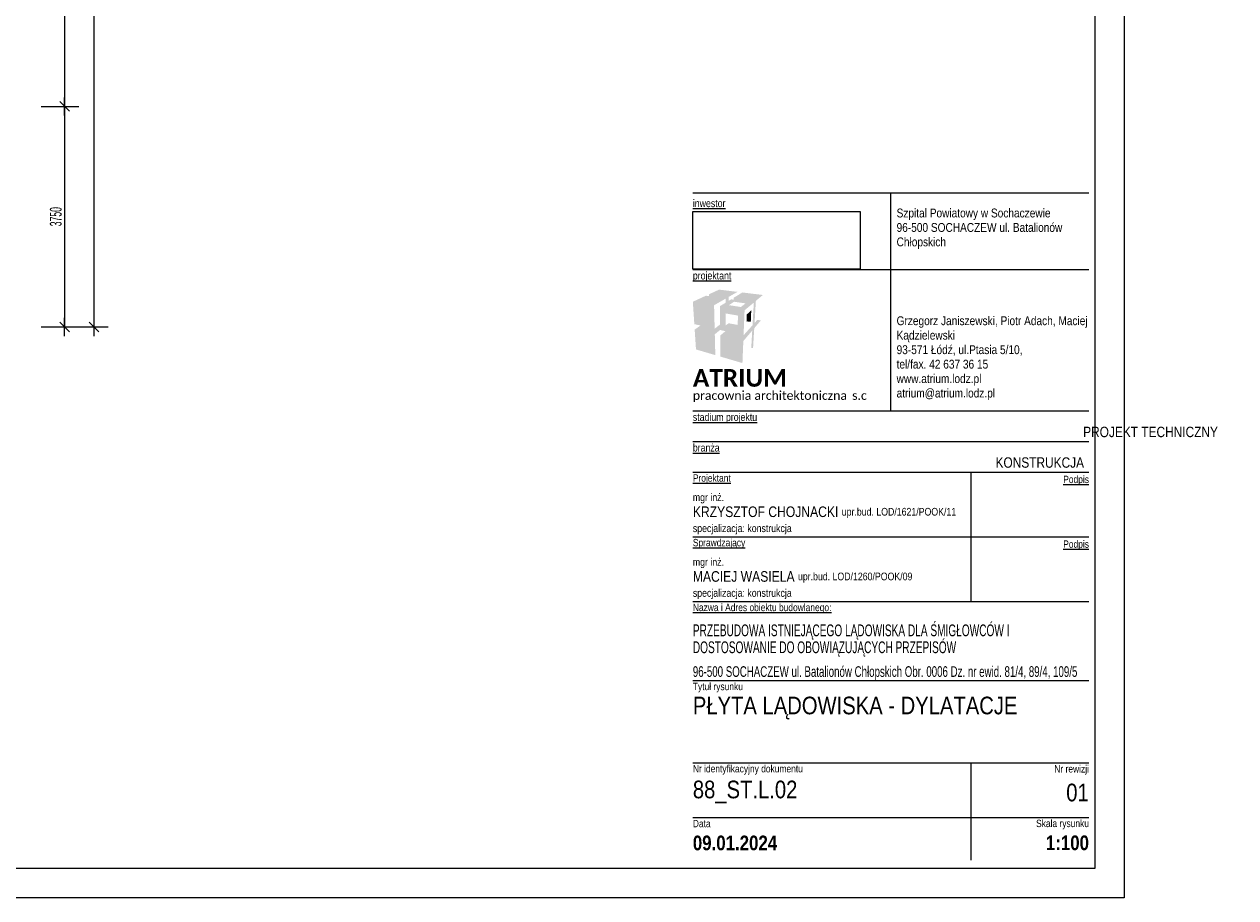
# Model space of a CAD drawing. Header units: millimetres. Extents: x 105590 to 149486, y 34013 to 66993.
# Tile 2 of 3: x 128889 to 149486, y 37293 to 52143. Entities that reach past the tile are written whole.
import ezdxf
from ezdxf.enums import TextEntityAlignment as Align

# ---------------------------------------------------------------- set-up
doc = ezdxf.new("R2010")
doc.units = ezdxf.units.MM
doc.header["$LTSCALE"] = 500
doc.header["$MEASUREMENT"] = 0
doc.layers.add('01', color=7, linetype='Continuous', lineweight=13)
doc.layers.add('0100', color=7, linetype='Continuous', lineweight=13)
doc.layers.add('BA_ram', color=2, linetype='Continuous')
doc.layers.add('BA_wym', color=1, linetype='Continuous')
doc.styles.add('BIKWYM', font='bikromsw.shx', dxfattribs={"width": 0.55})
doc.styles.add('STYL_AUTOMATYCZNY_1', font='ARIALN.TTF')
doc.styles.add('STYL_AUTOMATYCZNY_2', font='ARIALN.TTF')
doc.styles.add('STYL_AUTOMATYCZNY_3', font='calibri.ttf')
doc.styles.add('STYL_AUTOMATYCZNY_4', font='ARIALN.TTF', dxfattribs={"width": 0.8})
doc.styles.add('STYL_AUTOMATYCZNY_5', font='ARIALN.TTF', dxfattribs={"width": 0.75})
doc.dimstyles.new('BA_KR_100_mm', dxfattribs={"dimscale": 10, "dimtxt": 20, "dimasz": 1.333333, "dimexe": 24, "dimexo": 0, "dimgap": 5, "dimtad": 1, "dimdec": 1, "dimrnd": 0.5, "dimzin": 9, "dimdsep": 46, "dimtxsty": 'BIKWYM', "dimblk": 'WYM-KR', "dimcen": 0, "dimdle": 20, "dimclrd": 256, "dimclre": 256, "dimclrt": 7, "dimadec": 0, "dimazin": 0, "dimtfac": 0.033333, "dimtdec": 1, "dimtmove": 0, "dimatfit": 3, "dimldrblk": 'WYM-KR', "dimfxl": 1, "dimtvp": 0.8, "dimtolj": 1, "dimarcsym": 0})
picture_1 = doc.add_image_def('image1.png', size_in_pixel=(960, 331))

# ---------------------------------------------------------------- blocks, each defined once
blk = doc.blocks.new('*U6611')
at = {"layer": 'BA_ram', "color": 1}
blk.add_lwpolyline([(0, 0), (0, 297), (420, 297), (420, 0)], close=True, dxfattribs=at)
at = {"layer": 'BA_ram'}
blk.add_lwpolyline([(20, 5), (20, 292), (415, 292), (415, 5)], close=True, dxfattribs=at)
for tag, height, p in [('TYTUL', 10, (21.33, -10.84)), ('SKALA', 5, (47.88, -22.75)), ('JEDNOSTKA', 5, (56.5, -30.22))]:
    blk.add_attdef(tag, text='', height=height).set_placement(p, align=Align.MIDDLE_LEFT)
blk = doc.blocks.new('WYM-KR')
at = {"linetype": 'ByBlock'}
blk.add_line((11.52, 0), (-11.52, 0), dxfattribs=at)
at = {"color": 7, "linetype": 'ByBlock'}
blk.add_line((6.24, 6.24), (-6.24, -6.24), dxfattribs=at)
blk = doc.blocks.new('*D6626')
at = {"layer": 'BA_wym', "lineweight": -2}
for p, q in [((129176, 54497), (129816, 54497)), ((129576, 54484), (129576, 50760)), ((129176, 50747), (129816, 50747))]:
    blk.add_line(p, q, dxfattribs=at)
at = {"layer": 'Defpoints', "color": 0}
for p in [(129176, 54497), (129176, 50747), (129576, 50747)]:
    blk.add_point(p, dxfattribs=at)
at = {"layer": 'BA_wym', "linetype": 'ByBlock', "lineweight": -2, "xscale": 13.33333333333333, "yscale": 13.33333333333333, "zscale": 13.33333333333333}
for p, rotation in [((129576, 54497), 90), ((129576, 50747), 270)]:
    blk.add_blockref('WYM-KR', p, dxfattribs=dict(at, rotation=rotation))
at = {"layer": 'BA_wym', "color": 7, "insert": (129426, 52622), "char_height": 200, "attachment_point": 5, "rotation": 90, "style": 'BIKWYM'}
blk.add_mtext('\\A1;3750', dxfattribs=at)
blk = doc.blocks.new('*D6627')
at = {"layer": 'BA_wym', "lineweight": -2}
for p, q in [((129176, 50747), (129816, 50747)), ((129576, 50734), (129576, 47010)), ((129176, 46997), (129816, 46997))]:
    blk.add_line(p, q, dxfattribs=at)
at = {"layer": 'Defpoints', "color": 0}
for p in [(129176, 50747), (129176, 46997), (129576, 46997)]:
    blk.add_point(p, dxfattribs=at)
at = {"layer": 'BA_wym', "linetype": 'ByBlock', "lineweight": -2, "xscale": 13.33333333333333, "yscale": 13.33333333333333, "zscale": 13.33333333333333}
for p, rotation in [((129576, 50747), 90), ((129576, 46997), 270)]:
    blk.add_blockref('WYM-KR', p, dxfattribs=dict(at, rotation=rotation))
at = {"layer": 'BA_wym', "color": 7, "insert": (129426, 48872), "char_height": 200, "attachment_point": 5, "rotation": 90, "style": 'BIKWYM'}
blk.add_mtext('\\A1;3750', dxfattribs=at)
blk = doc.blocks.new('*D6628')
at = {"layer": 'BA_wym', "lineweight": -2}
for p, q in [((129676, 61997), (130316, 61997)), ((130076, 47010), (130076, 61984)), ((129676, 46997), (130316, 46997))]:
    blk.add_line(p, q, dxfattribs=at)
at = {"layer": 'Defpoints', "color": 0}
for p in [(129676, 61997), (130076, 61997), (129676, 46997)]:
    blk.add_point(p, dxfattribs=at)
at = {"layer": 'BA_wym', "linetype": 'ByBlock', "lineweight": -2, "xscale": 13.33333333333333, "yscale": 13.33333333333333, "zscale": 13.33333333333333}
for p, rotation in [((130076, 61997), 90), ((130076, 46997), 270)]:
    blk.add_blockref('WYM-KR', p, dxfattribs=dict(at, rotation=rotation))
at = {"layer": 'BA_wym', "color": 7, "insert": (129926, 54497), "char_height": 200, "attachment_point": 5, "rotation": 90, "style": 'BIKWYM'}
blk.add_mtext('\\A1;15000', dxfattribs=at)

msp = doc.modelspace()

# ---------------------------------------------------------------- hatches: boundary and pattern name
at = {"layer": '0100', "linetype": 'Continuous', "lineweight": 13}
for points in [[(140862.1, 47506.3), (141015, 47593.6), (140702, 47631.9), (140530.9, 47553)], [(141446.5, 47540.7), (141097.8, 47583.4), (140950.9, 47493.8), (140950.9, 47460.5), (141292.4, 47411.6), (141270.5, 47026.7), (141304.9, 47065.2), (141327.1, 47440.7)], [(140477.3, 47528.2), (140255.7, 47425.9), (140616.6, 47366.1), (140815.7, 47479.8)], [(140255.7, 47425.9), (140280.8, 47045.3), (140626.6, 46967.1), (140616.6, 47366.1)], [(140530.9, 47553), (140530.9, 47520.6), (140815.8, 47479.8), (140815.6, 47411.2), (140861.9, 47439.4), (140862, 47473.2), (140862.1, 47506.3)], [(141240.5, 47083.1), (141249.3, 47280), (141172.6, 47208.9), (141167.6, 47092.9)], [(140286.9, 46953.3), (140629, 46872.3), (140719.3, 46946.1), (140718.3, 47039.5), (140626.6, 46967.1), (140386.5, 47021.4)], [(140720.4, 46850.6), (140724.2, 46493.2), (141098.9, 46383.2), (141114.1, 46757.3), (141265.4, 46935.7), (141248.5, 46638.6), (141279.4, 46636.5), (141299.6, 46976), (141412.8, 47109.4), (141350.9, 47116.9), (141304.9, 47065.2), (141270.5, 47026.7), (141232.7, 46984.3), (141199.5, 46947.1), (141118.1, 46855.8), (140809.2, 46925.7)], [(140286.9, 46953.3), (140309.3, 46614.9), (140637.8, 46518.5), (140629, 46872.3)]]:
    msp.add_hatch(color=1, dxfattribs=at).paths.add_polyline_path(points)
h = msp.add_hatch(color=1, dxfattribs=at)
h.paths.add_polyline_path([(141135.3, 47280), (141292.4, 47411.6), (140906.7, 47466.8), (140715, 47349.8)])
h.paths.add_polyline_path([(140869.3, 47367.4), (140956.7, 47426), (141152.4, 47397.6), (141071.9, 47336.6)], flags=0)
h = msp.add_hatch(color=1, dxfattribs=at)
h.paths.add_polyline_path([(141118.1, 46855.8), (141135.3, 47280), (140715, 47349.8), (140719.3, 46946.1)])
h.paths.add_polyline_path([(140815.3, 47226.7), (141021.9, 47190.5), (141019.2, 47031.9), (140864.9, 47059.6), (140815.3, 47024.7)], flags=0)

# ---------------------------------------------------------------- linework, layer by layer
at = {"layer": '0100', "color": 1, "linetype": 'Continuous', "lineweight": 13, "flags": 128}
for points in [[(140255.7, 49275.7), (146990.1, 49275.7)], [(143622.9, 45570.5), (143622.9, 49275.7)], [(140255.7, 47975.7), (146990.1, 47975.7)], [(140255.7, 47975.7), (146990.1, 47975.7)], [(143622.9, 45570.5), (143622.9, 47975.7)], [(140255.7, 45570.5), (146990.1, 45570.5)], [(140255.7, 45570.5), (146990.1, 45570.5)], [(140255.7, 45570.5), (146990.1, 45570.5)], [(140255.7, 45050.5), (146990.1, 45050.5)], [(140255.7, 44530.5), (146990.1, 44530.5)], [(144990.1, 43430.5), (144990.1, 44530.5)], [(140255.7, 43430.5), (146990.1, 43430.5)], [(144990.1, 42330.5), (144990.1, 43430.5)], [(140255.7, 42330.5), (146990.1, 42330.5)], [(140255.7, 40987), (146990.1, 40987)], [(140255.7, 39587), (146990.1, 39587)], [(144990.1, 37934.3), (144990.1, 39587)], [(140255.7, 38656.9), (146990.1, 38656.9)]]:
    msp.add_lwpolyline(points, dxfattribs=at)

# ---------------------------------------------------------------- block references
at = {"layer": 'BA_ram', "xscale": 100, "yscale": 100, "zscale": 100}
msp.add_blockref('*U6611', (105590.1, 37293.5), dxfattribs=at)

# ---------------------------------------------------------------- texts
at = {"layer": '01', "color": 1, "linetype": 'Continuous', "lineweight": 0}
for s, insert, char_height, attachment_point, style in [('\\A1;{\\pql;\\fCalibri|b0|i0|c238|p0;\\W1.000000;pracownia architektoniczna\\fCalibri|b1|i0|c238|p0;\\H1.666667x;\\W1.000000; \\fCalibri|b0|i0|c238|p0;\\H0.600000x;\\W1.000000;s.c}', (140255.7, 45814.4), 150, 4, 'STYL_AUTOMATYCZNY_4'), ('\\A1;\\pxqr;{\\fArial Narrow|b0|i0|c238|p0;PROJEKT TECHNICZNY}', (146891.8, 45300.8), 176.456, 1, 'STYL_AUTOMATYCZNY_2'), ('\\A1;\\pxql;{\\fArial Narrow|b0|i0|c238|p0;KONSTRUKCJA}', (145401.6, 44780.8), 176.456, 1, 'STYL_AUTOMATYCZNY_2'), ('\\A1;{\\pqr;\\pt39.9934,55.1801;\\fArial Narrow|b0|i0|c238|p0;\\W1.000000;Nr \\fArial Narrow|b0|i0|c238|p0;\\W1.000000;rewizji}', (146990.1, 39547.9), 125, 3, 'STYL_AUTOMATYCZNY_2'), ('\\A1;{\\pql;\\fArial Narrow|b0|i0|c238|p0;\\W1.000000;01}', (146603.7, 39232.9), 300, 1, 'STYL_AUTOMATYCZNY_2')]:
    msp.add_mtext(s, dxfattribs=dict(at, insert=insert, char_height=char_height, attachment_point=attachment_point, style=style))
at = {"layer": '01', "color": 1, "linetype": 'Continuous', "lineweight": 0, "char_height": 125, "style": 'STYL_AUTOMATYCZNY_2'}
for s, insert, attachment_point, line_spacing_factor in [('\\A1;\\pxql;{\\fArial Narrow|b0|i0|c238|p0;Tytuł rysunku\\P\\pt0.319907,0.441388;\\H2.4x;PŁYTA LĄDOWISKA - DYLATACJE}', (140255.7, 40947.9), 1, 1.130338), ('\\A1;\\pxql,t0.319907,0.441388;{\\fArial Narrow|b0|i0|c238|p0;Nr identyfikacyjny dokumentu\\P\\H2.4x;88_ST.L.02}', (140255.7, 39550), 1, 1.274047), ('\\A1;\\pxql;{\\fArial Narrow|b0|i0|c238|p0;Data\\P\\fArial Narrow|b1|i0|c238|p0;\\H2x;09.01.2024}', (140255.7, 38617.7), 1, 1.282175), ('\\A1;\\pxqr;{\\fArial Narrow|b0|i0|c238|p0;Skala rysunku\\P\\fArial Narrow|b1|i0|c238|p0;\\H2x;1:100}', (146990.1, 38620), 3, 1.282611)]:
    msp.add_mtext(s, dxfattribs=dict(at, insert=insert, attachment_point=attachment_point, line_spacing_factor=line_spacing_factor))
at = {"layer": '0100', "color": 1, "linetype": 'Continuous', "lineweight": 13}
for s, insert, char_height, attachment_point, style in [('\\A1;{\\pql;\\fArial Narrow|b0|i0|c238|p0;\\L\\W1.000000;\\Linwestor}', (140255.7, 49164.3), 130, 1, 'STYL_AUTOMATYCZNY_2'), ('\\A1;{\\pql;\\fArial Narrow|b0|i0|c238|p0;\\L\\W1.000000;\\Lprojektant}', (140255.7, 47935), 130, 1, 'STYL_AUTOMATYCZNY_2'), ('\\A1;{\\pql;\\fCalibri|b1|i0|c238|p0;\\W1.000000;ATRIUM}', (140255.7, 46130.1), 300, 4, 'STYL_AUTOMATYCZNY_3'), ('\\A1;{\\pql;\\fArial Narrow|b0|i0|c238|p0;\\L\\W1.000000;\\Lstadium projektu}', (140255.7, 45529.9), 130, 1, 'STYL_AUTOMATYCZNY_2'), ('\\A1;{\\pql;\\fArial Narrow|b0|i0|c238|p0;\\L\\W1.000000;\\Lbranża}', (140255.7, 45009.9), 130, 1, 'STYL_AUTOMATYCZNY_2'), ('\\A1;{\\pql;\\fArial Narrow|b0|i0|c238|p0;\\L\\W1.000000;\\LProjektant}', (140255.7, 44491.4), 125, 1, 'STYL_AUTOMATYCZNY_2'), ('\\A1;{\\pqr;\\fArial Narrow|b0|i0|c238|p0;\\L\\W1.000000;\\LPodpis}', (146990.1, 44386.9), 125, 6, 'STYL_AUTOMATYCZNY_2'), ('\\A1;{\\pql;\\fArial Narrow|b0|i0|c238|p0;\\L\\W1.000000;\\LSprawdzający}', (140255.7, 43393.7), 125, 1, 'STYL_AUTOMATYCZNY_2'), ('\\A1;{\\pqr;\\fArial Narrow|b0|i0|c238|p0;\\L\\W1.000000;\\LPodpis}', (146990.1, 43286.9), 125, 6, 'STYL_AUTOMATYCZNY_2'), ('\\A1;{\\pql;\\fArial Narrow|b0|i0|c238|p0;\\L\\W1.000000;\\LNazwa i Adres obiektu budowlanego:}', (140255.7, 42291.4), 125, 1, 'STYL_AUTOMATYCZNY_2'), ('\\A1;{\\pql;\\fArial Narrow|b0|i0|c238|p0;\\W0.800000;96-500 SOCHACZEW ul. Batalionów Chłopskich\\fArial Narrow|b0|i0|c238|p0;\\W0.800000; \\fArial Narrow|b0|i0|c238|p0;\\W0.800000;Obr. 0006 Dz. nr ewid. 81/4, 89/4, 109/5}', (140255.7, 40994.7), 180, 7, 'STYL_AUTOMATYCZNY_4')]:
    msp.add_mtext(s, dxfattribs=dict(at, insert=insert, char_height=char_height, attachment_point=attachment_point, style=style))
for s, insert, char_height, width, attachment_point, line_spacing_factor, style in [('\\A1;{\\pql;\\fArial Narrow|b0|i0|c238|p0;\\W1.000000;Szpital Powiatowy w Sochaczewie\\P\\pql;\\fArial Narrow|b0|i0|c238|p0;\\W1.000000;96-500 SOCHACZEW ul. Batalionów Chłopskich}', (143719.8, 49009.5), 150, 3270.226, 1, 0.982554, 'STYL_AUTOMATYCZNY_1'), ('\\A1;{\\pql;\\fArial Narrow|b0|i0|c238|p0;\\W1.000000;Grzegorz Janiszewski, Piotr Adach, Maciej Kądzielewski\\P\\pql;\\fArial Narrow|b0|i0|c238|p0;\\W1.000000;93-571 Łódź, ul.Ptasia 5/10,\\P\\pql;\\fArial Narrow|b0|i0|c238|p0;\\W1.000000;tel/fax. 42 637 36 15\\P\\pql;\\fArial Narrow|b0|i0|c238|p0;\\W1.000000;www.atrium.lodz.pl \\P\\pql;\\fArial Narrow|b0|i0|c238|p0;\\W1.000000;atrium@atrium.lodz.pl}', (143719.8, 47177.8), 150, 3270.226, 1, 0.983659, 'STYL_AUTOMATYCZNY_2'), ('\\A1;{\\pql;\\fArial Narrow|b0|i0|c238|p0;\\W0.750000;PRZEBUDOWA ISTNIEJĄCEGO LĄDOWISKA DLA ŚMIGŁOWCÓW I DOSTOSOWANIE DO OBOWIĄZUJĄCYCH PRZEPISÓW}', (140255.7, 41393.1), 200, 6589.089, 7, 0.86234, 'STYL_AUTOMATYCZNY_5')]:
    msp.add_mtext(s, dxfattribs=dict(at, insert=insert, char_height=char_height, width=width, attachment_point=attachment_point, line_spacing_factor=line_spacing_factor, style=style))
at = {"layer": '0100', "color": 1, "linetype": 'Continuous', "lineweight": 13, "char_height": 130, "attachment_point": 1, "line_spacing_factor": 1.018745, "style": 'STYL_AUTOMATYCZNY_2'}
for s, insert in [('\\A1;\\pxql;{\\fArial Narrow|b0|i0|c238|p0;mgr inż. \\P\\H1.384615x;KRZYSZTOF CHOJNACKI \\H0.722222x;upr.bud. LOD/1621/POOK/11\\Pspecjalizacja: konstrukcja}', (140255.7, 44166.7)), ('\\A1;\\pxql;{\\fArial Narrow|b0|i0|c238|p0;mgr inż. \\P\\H1.384615x;MACIEJ WASIELA \\H0.722222x;upr.bud. LOD/1260/POOK/09\\Pspecjalizacja: konstrukcja}', (140255.7, 43066.7))]:
    msp.add_mtext(s, dxfattribs=dict(at, insert=insert))

# ---------------------------------------------------------------- dimensions: what is measured, and where the dimension line sits
at = {"layer": 'BA_wym'}
for base, p1, p2, picture, middle in [((130076.3, 61997.1), (129676.3, 46997.1), (129676.3, 61997.1), '*D6628', (129926.3, 54497.1)), ((129575.7, 50747.1), (129175.7, 54497.1), (129175.7, 50747.1), '*D6626', (129425.7, 52622.1)), ((129575.7, 46997.1), (129175.7, 50747.1), (129175.7, 46997.1), '*D6627', (129425.7, 48872.1))]:
    dim = msp.add_linear_dim(base=base, p1=p1, p2=p2, angle=270, dimstyle='BA_KR_100_mm', override={"dimdec": 0, "dimrnd": 1, "dimatfit": 1}, dxfattribs=at)
    dim.commit()
    dim.dimension.update_dxf_attribs({"geometry": picture, "text_midpoint": middle})

# ---------------------------------------------------------------- pictures from other files: only their frames are drawn
at = {"layer": '0100', "color": 1, "linetype": 'Continuous', "lineweight": 13}
image = msp.add_image(picture_1, insert=(140255.7, 47978.6), size_in_units=(2847.4, 981.8), rotation=0, dxfattribs=at)
image.dxf.flags = 7

doc.saveas('drawing.dxf')
